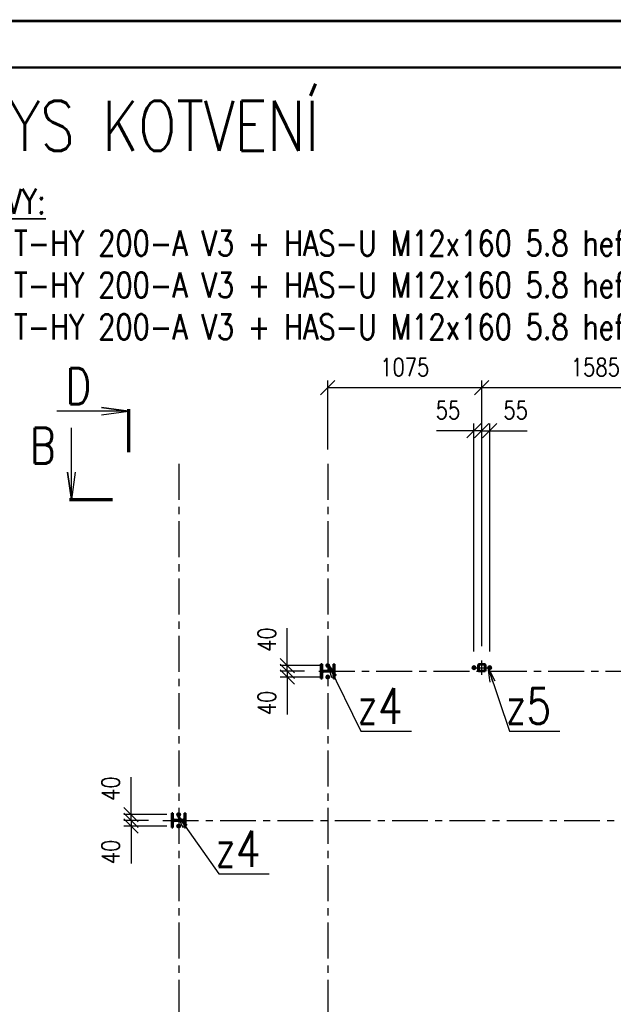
# Paper-space layout 'Layout1' of a CAD drawing. Extents: x -2 to 985, y -36 to 1353.
# Tile 19 of 73: x 90 to 173, y 283 to 420. Entities that reach past the tile are written whole.
import ezdxf
from ezdxf.enums import TextEntityAlignment as Align

# ---------------------------------------------------------------- set-up
doc = ezdxf.new("R2010")
doc.units = 0
for name, pattern in [('ACAD_ISO02W100', [15, 12, -3]), ('ACAD_ISO04W100', [30.5, 24, -3, 0.5, -3]), ('HP_01_CER_B', [8, 5, -1, 1, -1])]:
    doc.linetypes.add(name, pattern=pattern)
doc.layers.get('0').update_dxf_attribs({"linetype": 'CONTINUOUS'})
doc.layers.get('DEFPOINTS').update_dxf_attribs({"color": 132, "linetype": 'CONTINUOUS'})
doc.layers.add('RAMECEK_HP', color=251, linetype='CONTINUOUS')
for name, color, linetype, lineweight in [('SS_KOTVY', 2, 'CONTINUOUS', 35), ('SS_KOTY', 3, 'CONTINUOUS', 25), ('SS_OSY_025', 7, 'HP_01_CER_B', 25), ('SS_PLNA_025', 7, 'CONTINUOUS', 25), ('SS_POPIS_PROFILU', 13, 'CONTINUOUS', 25), ('SS_REZ', 6, 'CONTINUOUS', 70), ('SS_SLOUPKY', 131, 'CONTINUOUS', 50), ('SS_SLOUPY', 143, 'CONTINUOUS', 50), ('SS_SRAFY', 8, 'CONTINUOUS', 18), ('SS_TEXT35', 2, 'CONTINUOUS', 35), ('SS_TEXT7', 6, 'CONTINUOUS', 70)]:
    doc.layers.add(name, color=color, linetype=linetype, lineweight=lineweight)
doc.styles.add('ROMANS', font='romans.shx', dxfattribs={"width": 0.8})
doc.styles.add('romans.shx', font='romans.shx', dxfattribs={"height": 5})
doc.dimstyles.new('A-1_(2.5)_50AS', dxfattribs={"dimtxt": 2.5, "dimasz": 2, "dimexe": 1, "dimexo": 2, "dimgap": 0, "dimtad": 0, "dimdec": 1, "dimlfac": 50, "dimrnd": 1, "dimtxsty": 'ROMANS', "dimblk1": 'OBLIQUE', "dimblk2": 'OBLIQUE', "dimsah": 1, "dimcen": 2, "dimclrd": 256, "dimclre": 256, "dimclrt": 256, "dimadec": 1, "dimazin": 2, "dimtfac": 0.714286, "dimtdec": 1, "dimtmove": 0, "dimatfit": 3, "dimldrblk": 'OPEN', "dimfxl": 1, "dimtvp": 1.142857, "dimtfill": 1, "dimtolj": 1, "dimlwd": -1, "dimlwe": -1, "dimarcsym": 0})
pattern_1 = [(45, (-4334.49958, -565.55967), (-0.0449012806, 0.0449012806), [])]

# ---------------------------------------------------------------- blocks, each defined once
blk = doc.blocks.new('*U6')
at = {"layer": 'RAMECEK_HP', "lineweight": 35, "const_width": 0.35}
for points in [[(0, 420), (0, 0), (743, 0), (743, 420)], [(6.5, 413.5), (6.5, 6.5), (736.5, 6.5), (736.5, 413.5)]]:
    blk.add_lwpolyline(points, close=True, dxfattribs=at)
at = {"layer": 'DEFPOINTS', "style": 'ROMANS', "width": 0.8}
blk.add_attdef('TISK', text='', height=10, dxfattribs=at).set_placement((743, -33), align=Align.RIGHT)
blk = doc.blocks.new('0KRIZ(Z)')
at = {"color": 0, "linetype": 'ByBlock', "ltscale": 0.5}
for p, q in [((-0.5, 0), (0.5, 0)), ((0, -0.5), (0, 0.5)), ((0, 0), (0, 0, 1))]:
    blk.add_line(p, q, dxfattribs=at)
blk = doc.blocks.new('_Oblique')
at = {"color": 0, "linetype": 'ByBlock', "lineweight": -2}
blk.add_line((-0.5, -0.5), (0.5, 0.5), dxfattribs=at)
blk = doc.blocks.new('*D46')
at = {"layer": 'DEFPOINTS', "color": 0, "transparency": 16777216}
for p in [(109.67, 308.44, 0.63), (105.25, 307.64), (112.24, 307.64, 0.65)]:
    blk.add_point(p, dxfattribs=at)
at = {"layer": 'SS_KOTY', "transparency": 16777216}
for p, q in [((107.67, 308.44), (104.25, 308.44)), ((105.25, 308.44), (105.25, 307.64)), ((110.24, 307.64), (104.25, 307.64)), ((105.25, 307.64), (105.25, 302.4))]:
    blk.add_line(p, q, dxfattribs=at)
at = {"layer": 'SS_KOTY', "transparency": 16777216, "xscale": 2, "yscale": 2, "zscale": 2}
for p, rotation in [((105.25, 308.44), 90), ((105.25, 307.64), 270)]:
    blk.add_blockref('_Oblique', p, dxfattribs=dict(at, rotation=rotation))
at = {"layer": 'SS_KOTY', "transparency": 16777216, "insert": (102.4, 304.02), "char_height": 2.5, "attachment_point": 5, "rotation": 90, "style": 'ROMANS', "bg_fill": 3, "box_fill_scale": 1.1, "bg_fill_color": 256, "bg_fill_true_color": 13158600, "bg_fill_transparency": 0}
blk.add_mtext('\\A1;40', dxfattribs=at)
blk = doc.blocks.new('_OPEN')
at = {"color": 0, "linetype": 'ByBlock'}
for p, q in [((-1, 0.167), (0, 0)), ((0, 0), (-1, -0.167)), ((0, 0), (-1, 0))]:
    blk.add_line(p, q, dxfattribs=at)
blk = doc.blocks.new('*D45')
at = {"layer": 'DEFPOINTS', "color": 0, "transparency": 16777216}
for p in [(105.25, 309.24), (112.24, 309.24, 0.65), (109.67, 308.44, 0.63)]:
    blk.add_point(p, dxfattribs=at)
at = {"layer": 'SS_KOTY', "transparency": 16777216}
for p, q in [((105.25, 309.24), (105.25, 314.48)), ((110.24, 309.24), (104.25, 309.24)), ((105.25, 308.44), (105.25, 309.24)), ((107.67, 308.44), (104.25, 308.44))]:
    blk.add_line(p, q, dxfattribs=at)
at = {"layer": 'SS_KOTY', "transparency": 16777216, "xscale": 2, "yscale": 2, "zscale": 2}
for p, rotation in [((105.25, 309.24), 90), ((105.25, 308.44), 270)]:
    blk.add_blockref('_Oblique', p, dxfattribs=dict(at, rotation=rotation))
at = {"layer": 'SS_KOTY', "transparency": 16777216, "insert": (102.4, 312.86), "char_height": 2.5, "attachment_point": 5, "rotation": 90, "style": 'ROMANS', "bg_fill": 3, "box_fill_scale": 1.1, "bg_fill_color": 256, "bg_fill_true_color": 13158600, "bg_fill_transparency": 0}
blk.add_mtext('\\A1;40', dxfattribs=at)
blk = doc.blocks.new('*D48')
at = {"layer": 'DEFPOINTS', "color": 0, "transparency": 16777216}
for p in [(127.05, 328.44), (131.47, 329.24, 0.63), (134.04, 328.44, 0.65)]:
    blk.add_point(p, dxfattribs=at)
at = {"layer": 'SS_KOTY', "transparency": 16777216}
for p, q in [((129.47, 329.24), (126.05, 329.24)), ((132.04, 328.44), (126.05, 328.44)), ((127.05, 329.24), (127.05, 328.44)), ((127.05, 328.44), (127.05, 323.2))]:
    blk.add_line(p, q, dxfattribs=at)
at = {"layer": 'SS_KOTY', "transparency": 16777216, "xscale": 2, "yscale": 2, "zscale": 2}
for p, rotation in [((127.05, 329.24), 90), ((127.05, 328.44), 270)]:
    blk.add_blockref('_Oblique', p, dxfattribs=dict(at, rotation=rotation))
at = {"layer": 'SS_KOTY', "transparency": 16777216, "insert": (124.19, 324.82), "char_height": 2.5, "attachment_point": 5, "rotation": 90, "style": 'ROMANS', "bg_fill": 3, "box_fill_scale": 1.1, "bg_fill_color": 256, "bg_fill_true_color": 13158600, "bg_fill_transparency": 0}
blk.add_mtext('\\A1;40', dxfattribs=at)
blk = doc.blocks.new('*D47')
at = {"layer": 'DEFPOINTS', "color": 0, "transparency": 16777216}
for p in [(127.05, 330.04), (134.04, 330.04, 0.65), (131.47, 329.24, 0.63)]:
    blk.add_point(p, dxfattribs=at)
at = {"layer": 'SS_KOTY', "transparency": 16777216}
for p, q in [((127.05, 330.04), (127.05, 335.28)), ((132.04, 330.04), (126.05, 330.04)), ((127.05, 329.24), (127.05, 330.04)), ((129.47, 329.24), (126.05, 329.24))]:
    blk.add_line(p, q, dxfattribs=at)
at = {"layer": 'SS_KOTY', "transparency": 16777216, "xscale": 2, "yscale": 2, "zscale": 2}
for p, rotation in [((127.05, 330.04), 90), ((127.05, 329.24), 270)]:
    blk.add_blockref('_Oblique', p, dxfattribs=dict(at, rotation=rotation))
at = {"layer": 'SS_KOTY', "transparency": 16777216, "insert": (124.19, 333.66), "char_height": 2.5, "attachment_point": 5, "rotation": 90, "style": 'ROMANS', "bg_fill": 3, "box_fill_scale": 1.1, "bg_fill_color": 256, "bg_fill_true_color": 13158600, "bg_fill_transparency": 0}
blk.add_mtext('\\A1;40', dxfattribs=at)
blk = doc.blocks.new('*D51')
at = {"layer": 'DEFPOINTS', "color": 0, "transparency": 16777216}
for p in [(154.2, 368.82), (185.9, 358.18, 0.8), (154.2, 330.74)]:
    blk.add_point(p, dxfattribs=at)
at = {"layer": 'SS_KOTY', "transparency": 16777216}
for p, q in [((154.2, 332.74), (154.2, 369.82)), ((185.9, 360.18), (185.9, 369.82)), ((185.9, 368.82), (154.2, 368.82))]:
    blk.add_line(p, q, dxfattribs=at)
at = {"layer": 'SS_KOTY', "transparency": 16777216, "xscale": 2, "yscale": 2, "zscale": 2, "rotation": 180}
blk.add_blockref('_Oblique', (154.2, 368.82), dxfattribs=at)
at = {"layer": 'SS_KOTY', "transparency": 16777216, "xscale": 2, "yscale": 2, "zscale": 2}
blk.add_blockref('_Oblique', (185.9, 368.82), dxfattribs=at)
at = {"layer": 'SS_KOTY', "transparency": 16777216, "insert": (170.05, 371.68), "char_height": 2.5, "attachment_point": 5, "style": 'ROMANS', "bg_fill": 3, "box_fill_scale": 1.1, "bg_fill_color": 256, "bg_fill_true_color": 13158600, "bg_fill_transparency": 0}
blk.add_mtext('\\A1;1585', dxfattribs=at)
blk = doc.blocks.new('*D52')
at = {"layer": 'DEFPOINTS', "color": 0, "transparency": 16777216}
for p in [(132.7, 368.82), (132.7, 358.18, 0.8), (154.2, 330.74)]:
    blk.add_point(p, dxfattribs=at)
at = {"layer": 'SS_KOTY', "transparency": 16777216}
for p, q in [((132.7, 360.18), (132.7, 369.82)), ((154.2, 332.74), (154.2, 369.82)), ((154.2, 368.82), (132.7, 368.82))]:
    blk.add_line(p, q, dxfattribs=at)
at = {"layer": 'SS_KOTY', "transparency": 16777216, "xscale": 2, "yscale": 2, "zscale": 2, "rotation": 180}
blk.add_blockref('_Oblique', (132.7, 368.82), dxfattribs=at)
at = {"layer": 'SS_KOTY', "transparency": 16777216, "xscale": 2, "yscale": 2, "zscale": 2}
blk.add_blockref('_Oblique', (154.2, 368.82), dxfattribs=at)
at = {"layer": 'SS_KOTY', "transparency": 16777216, "insert": (143.45, 371.68), "char_height": 2.5, "attachment_point": 5, "style": 'ROMANS', "bg_fill": 3, "box_fill_scale": 1.1, "bg_fill_color": 256, "bg_fill_true_color": 13158600, "bg_fill_transparency": 0}
blk.add_mtext('\\A1;1075', dxfattribs=at)
blk = doc.blocks.new('*D53')
at = {"layer": 'DEFPOINTS', "color": 0, "transparency": 16777216}
for p in [(153.1, 362.82), (153.1, 329.98, 0.7), (154.2, 330.74)]:
    blk.add_point(p, dxfattribs=at)
at = {"layer": 'SS_KOTY', "transparency": 16777216}
for p, q in [((153.1, 362.82), (147.86, 362.82)), ((153.1, 331.98), (153.1, 363.82)), ((154.2, 362.82), (153.1, 362.82)), ((154.2, 332.74), (154.2, 363.82))]:
    blk.add_line(p, q, dxfattribs=at)
at = {"layer": 'SS_KOTY', "transparency": 16777216, "xscale": 2, "yscale": 2, "zscale": 2, "rotation": 180}
blk.add_blockref('_Oblique', (153.1, 362.82), dxfattribs=at)
at = {"layer": 'SS_KOTY', "transparency": 16777216, "xscale": 2, "yscale": 2, "zscale": 2}
blk.add_blockref('_Oblique', (154.2, 362.82), dxfattribs=at)
at = {"layer": 'SS_KOTY', "transparency": 16777216, "insert": (149.48, 365.68), "char_height": 2.5, "attachment_point": 5, "style": 'ROMANS', "bg_fill": 3, "box_fill_scale": 1.1, "bg_fill_color": 256, "bg_fill_true_color": 13158600, "bg_fill_transparency": 0}
blk.add_mtext('\\A1;55', dxfattribs=at)
blk = doc.blocks.new('*D54')
at = {"layer": 'DEFPOINTS', "color": 0, "transparency": 16777216}
for p in [(155.3, 362.82), (154.2, 330.74), (155.3, 329.98, 0.7)]:
    blk.add_point(p, dxfattribs=at)
at = {"layer": 'SS_KOTY', "transparency": 16777216}
for p, q in [((154.2, 332.74), (154.2, 363.82)), ((154.2, 362.82), (155.3, 362.82)), ((155.3, 331.98), (155.3, 363.82)), ((155.3, 362.82), (160.54, 362.82))]:
    blk.add_line(p, q, dxfattribs=at)
at = {"layer": 'SS_KOTY', "transparency": 16777216, "xscale": 2, "yscale": 2, "zscale": 2, "rotation": 180}
blk.add_blockref('_Oblique', (154.2, 362.82), dxfattribs=at)
at = {"layer": 'SS_KOTY', "transparency": 16777216, "xscale": 2, "yscale": 2, "zscale": 2}
blk.add_blockref('_Oblique', (155.3, 362.82), dxfattribs=at)
at = {"layer": 'SS_KOTY', "transparency": 16777216, "insert": (158.92, 365.68), "char_height": 2.5, "attachment_point": 5, "style": 'ROMANS', "bg_fill": 3, "box_fill_scale": 1.1, "bg_fill_color": 256, "bg_fill_true_color": 13158600, "bg_fill_transparency": 0}
blk.add_mtext('\\A1;55', dxfattribs=at)
blk = doc.blocks.new('*U100')
at = {"layer": 'SS_PLNA_025'}
blk.add_lwpolyline([(-5.2, 3.78), (-5.72, 0), (-6.25, 3.78), (-5.72, 0), (-5.72, 10)], dxfattribs=at)
at = {"layer": 'SS_REZ'}
blk.add_line((-5.99, 0), (0, 0), dxfattribs=at)
at = {"layer": 'SS_TEXT7', "style": 'ROMANS', "width": 0.8}
blk.add_attdef('REZv', text='', height=5, dxfattribs=at).set_placement((-9.72, 5), align=Align.CENTER)
blk = doc.blocks.new('*U103')
at = {"layer": 'SS_PLNA_025'}
blk.add_lwpolyline([(-3.78, 5.2), (0, 5.72), (-3.78, 6.25), (0, 5.72), (-10, 5.72)], dxfattribs=at)
at = {"layer": 'SS_REZ'}
blk.add_line((0, 5.99), (0, 0), dxfattribs=at)
at = {"layer": 'SS_TEXT7', "style": 'ROMANS', "width": 0.8}
blk.add_attdef('REZs', text='', height=5, dxfattribs=at).set_placement((-7, 6.72), align=Align.CENTER)

psp = doc.layouts.get("Layout1")

# ---------------------------------------------------------------- linework, layer by layer
at = {"layer": 'SS_OSY_025'}
for p, q in [((111.9004, 358.1769, 0.8), (111.9004, 182.9855, 0.8)), ((132.7004, 358.1769, 0.8), (132.7004, 182.9855, 0.8)), ((131.4699, 329.2403, 0.227), (273.7013, 329.2403, 0.227)), ((109.6708, 308.4403, 0.227), (273.7013, 308.4403, 0.108))]:
    psp.add_line(p, q, dxfattribs=at)
at = {"layer": 'SS_SLOUPKY', "color": 1, "linetype": 'Continuous', "ltscale": 0.25}
psp.add_line((153.8204, 329.2403), (154.5804, 329.2403), dxfattribs=at)

# ---------------------------------------------------------------- block references
at = {"layer": 'RAMECEK_HP'}
psp.add_blockref('*U6', (0, 0), dxfattribs=at)
at = {"layer": 'SS_OSY_025', "xscale": 2, "yscale": 2}
psp.add_blockref('0KRIZ(Z)', (154.2004, 329.7403), dxfattribs=at)
at = {"layer": 'SS_REZ'}
for name, p, values in [('*U103', (104.9014, 359.8103), {'REZs': 'D'}), ('*U100', (102.6414, 353.2354), {'REZv': 'B'})]:
    psp.add_blockref(name, p, dxfattribs=at).add_auto_attribs(values)

# ---------------------------------------------------------------- texts
at = {"layer": 'SS_POPIS_PROFILU', "color": 6, "style": 'romans.shx', "width": 0.8}
psp.add_text('PŮDORYS KOTVENÍ', height=7, dxfattribs=at).set_placement((62.6006, 401.8681))
at = {"layer": 'SS_POPIS_PROFILU', "color": 4, "style": 'romans.shx', "width": 0.8}
for s, p in [('z4', (136.7961, 321.9031)), ('z5', (157.5206, 321.9031)), ('z4', (116.9663, 301.9525))]:
    psp.add_text(s, height=5, dxfattribs=at).set_placement(p)
at = {"layer": 'SS_TEXT35', "insert": (63.4667, 396.5691), "char_height": 3.5, "attachment_point": 1, "style": 'ROMANS'}
psp.add_mtext_dynamic_manual_height_columns('{\\LPOUŽITÉ KOTVY:\\P}z4 - HILTI HIT-HY 200-A V3 + HAS-U M12x160 5.8 hef = min. 100 mm\\Pz5 - HILTI HIT-HY 200-A V3 + HAS-U M12x160 5.8 hef = min. 80 mm\\P\\pxt12;z7 - HILTI HIT-HY 200-A V3 + HAS-U M12x160 5.8 hef = min. 80 mm', width=239.392882, gutter_width=12.5, heights=[0], dxfattribs=at)

# ---------------------------------------------------------------- next in the draw order: dimensions: what is measured, and where the dimension line sits
at = {"layer": 'SS_KOTY'}
dim = psp.add_linear_dim(base=(154.2004, 368.8197), p1=(185.9004, 358.1769, 0.8), p2=(154.2004, 330.7403), dimstyle='A-1_(2.5)_50AS', dxfattribs=at)
dim.commit()
dim.dimension.update_dxf_attribs({"geometry": '*D51', "text_midpoint": (170.0504, 371.6768)})
for base, p1, p2, picture, middle in [((127.0519, 328.4403, -0.4), (131.4699, 329.2403, 0.227), (134.0422, 328.4403, 0.25), '*D48', (124.1948, 324.8213, -0.4)), ((105.2529, 307.6403, -0.4), (109.6708, 308.4403, 0.227), (112.2432, 307.6403, 0.25), '*D46', (102.3957, 304.0213, -0.4))]:
    dim = psp.add_linear_dim(base=base, p1=p1, p2=p2, angle=90, dimstyle='A-1_(2.5)_50AS', dxfattribs=at)
    dim.commit()
    dim.dimension.update_dxf_attribs({"geometry": picture, "text_midpoint": middle})

# ---------------------------------------------------------------- next in the draw order: dimensions: what is measured, and where the dimension line sits
for base, p1, p2, picture, middle in [((127.0519, 330.0403, -0.4), (131.4699, 329.2403, 0.227), (134.0422, 330.0403, 0.25), '*D47', (124.1948, 333.6594, -0.4)), ((105.2529, 309.2403, -0.4), (109.6708, 308.4403, 0.227), (112.2432, 309.2403, 0.25), '*D45', (102.3957, 312.8594, -0.4))]:
    dim = psp.add_linear_dim(base=base, p1=p1, p2=p2, angle=90, dimstyle='A-1_(2.5)_50AS', dxfattribs=at)
    dim.commit()
    dim.dimension.update_dxf_attribs({"geometry": picture, "text_midpoint": middle})

# ---------------------------------------------------------------- next in the draw order: hatches: boundary and pattern name
at = {"layer": 'SS_SRAFY'}
h = psp.add_hatch(dxfattribs=at)
h.set_pattern_fill('ANSI31', color=5, scale=0.02, style=0)
h.set_pattern_definition(pattern_1)
h.paths.add_polyline_path([(111.1004, 309.4403), (110.9404, 309.4403), (110.9404, 307.4403), (111.1004, 307.4403), (111.1004, 308.1503, -0.41421356), (111.3404, 308.3903), (112.4604, 308.3903, -0.41421356), (112.7004, 308.1503), (112.7004, 307.4403), (112.8604, 307.4403), (112.8604, 309.4403), (112.7004, 309.4403), (112.7004, 308.7303, -0.41421356), (112.4604, 308.4903), (111.3404, 308.4903, -0.41421356), (111.1004, 308.7303)], flags=0)

# ---------------------------------------------------------------- next in the draw order: linework, layer by layer
at = {"layer": 'SS_KOTVY', "color": 7, "linetype": 'ACAD_ISO04W100', "ltscale": 0.25}
for p, q in [((132.4604, 330.0403), (132.9404, 330.0403)), ((132.5804, 330.0403), (132.8204, 330.0403)), ((132.7004, 330.0403), (132.7004, 330.0403)), ((132.4604, 328.4403), (132.9404, 328.4403)), ((132.5804, 328.4403), (132.8204, 328.4403)), ((132.7004, 328.6803), (132.7004, 328.2003)), ((132.7004, 328.5603), (132.7004, 328.3203)), ((132.7004, 328.4403), (132.7004, 328.4403)), ((111.6604, 309.2403), (112.1404, 309.2403)), ((111.7804, 309.2403), (112.0204, 309.2403)), ((111.9004, 309.4803), (111.9004, 309.0003)), ((111.9004, 309.3603), (111.9004, 309.1203)), ((111.9004, 309.2403), (111.9004, 309.2403)), ((111.9004, 307.8803), (111.9004, 307.4003)), ((111.6604, 307.6403), (112.1404, 307.6403)), ((111.7804, 307.6403), (112.0204, 307.6403)), ((111.9004, 307.7603), (111.9004, 307.5203)), ((111.9004, 307.6403), (111.9004, 307.6403))]:
    psp.add_line(p, q, dxfattribs=at)
at = {"layer": 'SS_KOTVY', "color": 1, "linetype": 'Continuous', "ltscale": 0.25}
for p, q in [((132.4814, 330.0403), (132.5909, 329.8507)), ((132.5909, 329.8507), (132.8099, 329.8507)), ((132.8099, 329.8507), (132.9194, 330.0403)), ((132.5909, 328.63), (132.4814, 328.4403)), ((132.4814, 328.4403), (132.5909, 328.2507)), ((132.8099, 328.63), (132.5909, 328.63)), ((132.9194, 328.4403), (132.8099, 328.63)), ((132.8099, 328.2507), (132.9194, 328.4403)), ((132.5909, 328.2507), (132.8099, 328.2507)), ((111.7909, 309.43), (111.6814, 309.2403)), ((111.6814, 309.2403), (111.7909, 309.0507)), ((112.0099, 309.43), (111.7909, 309.43)), ((112.1194, 309.2403), (112.0099, 309.43)), ((112.0099, 309.0507), (112.1194, 309.2403)), ((111.7909, 307.83), (111.6814, 307.6403)), ((111.7909, 309.0507), (112.0099, 309.0507)), ((112.0099, 307.83), (111.7909, 307.83)), ((112.1194, 307.6403), (112.0099, 307.83)), ((111.6814, 307.6403), (111.7909, 307.4507)), ((111.7909, 307.4507), (112.0099, 307.4507)), ((112.0099, 307.4507), (112.1194, 307.6403))]:
    psp.add_line(p, q, dxfattribs=at)
for centre, radius in [((132.7004, 328.4403), 0.24), ((132.7004, 328.4403), 0.12), ((111.9004, 309.2403), 0.24), ((111.9004, 309.2403), 0.12), ((111.9004, 307.6403), 0.24), ((111.9004, 307.6403), 0.12)]:
    psp.add_circle(centre, radius, dxfattribs=at)
at = {"layer": 'SS_POPIS_PROFILU', "color": 0, "linetype": 'ByBlock'}
for p, q in [((112.5417, 307.3905), (111.6616, 309.2171)), ((111.6616, 309.2171), (113.0865, 307.7747)), ((111.6616, 309.2171), (112.8141, 307.5826))]:
    psp.add_line(p, q, dxfattribs=at)
at = {"layer": 'SS_POPIS_PROFILU', "color": 13}
psp.add_lwpolyline([(111.6616, 309.2171), (117.4893, 300.9525), (124.5369, 300.9525)], dxfattribs=at)
at = {"layer": 'SS_SLOUPY', "color": 1, "linetype": 'Continuous', "ltscale": 0.25}
for p, q in [((131.9004, 328.2403), (131.9004, 328.9503)), ((133.2604, 329.2903), (132.1404, 329.2903)), ((132.1404, 329.1903), (133.2604, 329.1903)), ((133.5004, 328.9503), (133.5004, 328.2403)), ((131.7404, 328.2403), (131.9004, 328.2403)), ((133.5004, 328.2403), (133.6604, 328.2403)), ((111.1004, 309.4403), (110.9404, 309.4403)), ((110.9404, 309.4403), (110.9404, 307.4403)), ((111.1004, 308.7303), (111.1004, 309.4403)), ((112.8604, 309.4403), (112.7004, 309.4403)), ((112.7004, 309.4403), (112.7004, 308.7303)), ((112.8604, 307.4403), (112.8604, 309.4403)), ((111.1004, 307.4403), (111.1004, 308.1503)), ((112.4604, 308.4903), (111.3404, 308.4903)), ((111.3404, 308.3903), (112.4604, 308.3903)), ((112.7004, 308.1503), (112.7004, 307.4403)), ((110.9404, 307.4403), (111.1004, 307.4403)), ((112.7004, 307.4403), (112.8604, 307.4403))]:
    psp.add_line(p, q, dxfattribs=at)
at = {"layer": 'SS_SLOUPY', "color": 7, "linetype": 'ACAD_ISO04W100', "ltscale": 0.25}
for p, q in [((132.7004, 329.2403), (132.7004, 329.2403)), ((111.9004, 308.4403), (111.9004, 308.4403))]:
    psp.add_line(p, q, dxfattribs=at)
at = {"layer": 'SS_SLOUPY', "color": 3, "linetype": 'ACAD_ISO02W100', "ltscale": 0.25}
for centre in [(132.7004, 328.4403), (111.9004, 309.2403), (111.9004, 307.6403)]:
    psp.add_circle(centre, 0.14, dxfattribs=at)
at = {"layer": 'SS_SLOUPY', "color": 1, "linetype": 'Continuous', "ltscale": 0.25, "extrusion": (2.36848e-15, 9.81055e-16, -1)}
for centre in [(-132.1404, 329.5303), (-111.3404, 308.7303)]:
    psp.add_arc(centre, 0.24, 270, 0, dxfattribs=at)
at = {"layer": 'SS_SLOUPY', "color": 1, "linetype": 'Continuous', "ltscale": 0.25, "extrusion": (2.36848e-15, -9.81055e-16, -1)}
for centre in [(-132.1404, 328.9503), (-111.3404, 308.1503)]:
    psp.add_arc(centre, 0.24, 0, 90, dxfattribs=at)
at = {"layer": 'SS_SLOUPY', "color": 1, "linetype": 'Continuous', "ltscale": 0.25, "extrusion": (-9.81055e-16, 2.36848e-15, -1)}
for centre in [(-133.2604, 329.5303), (-112.4604, 308.7303)]:
    psp.add_arc(centre, 0.24, 180, 270, dxfattribs=at)
at = {"layer": 'SS_SLOUPY', "color": 1, "linetype": 'Continuous', "ltscale": 0.25, "extrusion": (-9.81055e-16, -2.36848e-15, -1)}
for centre in [(-133.2604, 328.9503), (-112.4604, 308.1503)]:
    psp.add_arc(centre, 0.24, 90, 180, dxfattribs=at)

# ---------------------------------------------------------------- next in the draw order: dimensions: what is measured, and where the dimension line sits
at = {"layer": 'SS_KOTY'}
dim = psp.add_linear_dim(base=(132.7004, 368.8197), p1=(154.2004, 330.7403), p2=(132.7004, 358.1769, 0.8), dimstyle='A-1_(2.5)_50AS', override={"dimtmove": 1}, dxfattribs=at)
dim.commit()
dim.dimension.update_dxf_attribs({"geometry": '*D52', "text_midpoint": (143.4504, 371.6768)})

# ---------------------------------------------------------------- next in the draw order: hatches: boundary and pattern name
at = {"layer": 'SS_SRAFY'}
h = psp.add_hatch(dxfattribs=at)
h.set_pattern_fill('ANSI31', color=5, scale=0.02, style=0)
h.set_pattern_definition(pattern_1)
h.paths.add_polyline_path([(131.9004, 330.2403), (131.7404, 330.2403), (131.7404, 328.2403), (131.9004, 328.2403), (131.9004, 328.9503, -0.41421356), (132.1404, 329.1903), (133.2604, 329.1903, -0.41421356), (133.5004, 328.9503), (133.5004, 328.2403), (133.6604, 328.2403), (133.6604, 330.2403), (133.5004, 330.2403), (133.5004, 329.5303, -0.41421356), (133.2604, 329.2903), (132.1404, 329.2903, -0.41421356), (131.9004, 329.5303)], flags=0)

# ---------------------------------------------------------------- next in the draw order: linework, layer by layer
at = {"layer": 'SS_KOTVY', "color": 1, "linetype": 'Continuous', "ltscale": 0.25}
for p, q in [((132.5909, 330.23), (132.4814, 330.0403)), ((132.8099, 330.23), (132.5909, 330.23)), ((132.9194, 330.0403), (132.8099, 330.23))]:
    psp.add_line(p, q, dxfattribs=at)
at = {"layer": 'SS_KOTVY', "color": 7, "linetype": 'ACAD_ISO04W100', "ltscale": 0.25}
for p, q in [((132.7004, 330.2803), (132.7004, 329.8003)), ((132.7004, 330.1603), (132.7004, 329.9203))]:
    psp.add_line(p, q, dxfattribs=at)
at = {"layer": 'SS_KOTVY', "color": 1, "linetype": 'Continuous', "ltscale": 0.25}
for radius in [0.24, 0.12]:
    psp.add_circle((132.7004, 330.0403), radius, dxfattribs=at)
at = {"layer": 'SS_POPIS_PROFILU', "color": 0, "linetype": 'ByBlock'}
for p, q in [((133.2851, 328.3389), (132.7004, 330.2803)), ((132.7004, 330.2803), (133.8831, 328.6334)), ((132.7004, 330.2803), (133.5841, 328.4862))]:
    psp.add_line(p, q, dxfattribs=at)
at = {"layer": 'SS_POPIS_PROFILU', "color": 13}
psp.add_lwpolyline([(132.7004, 330.2803), (137.3191, 320.9031), (144.3667, 320.9031)], dxfattribs=at)
at = {"layer": 'SS_SLOUPY', "color": 1, "linetype": 'Continuous', "ltscale": 0.25}
for p, q in [((131.9004, 330.2403), (131.7404, 330.2403)), ((131.7404, 330.2403), (131.7404, 328.2403)), ((131.9004, 329.5303), (131.9004, 330.2403)), ((133.6604, 330.2403), (133.5004, 330.2403)), ((133.5004, 330.2403), (133.5004, 329.5303)), ((133.6604, 328.2403), (133.6604, 330.2403))]:
    psp.add_line(p, q, dxfattribs=at)
at = {"layer": 'SS_SLOUPY', "color": 3, "linetype": 'ACAD_ISO02W100', "ltscale": 0.25}
psp.add_circle((132.7004, 330.0403), 0.14, dxfattribs=at)

# ---------------------------------------------------------------- next in the draw order: dimensions: what is measured, and where the dimension line sits
at = {"layer": 'SS_KOTY'}
dim = psp.add_linear_dim(base=(153.1004, 362.8197), p1=(154.2004, 330.7403), p2=(153.1004, 329.9803, 0.7), dimstyle='A-1_(2.5)_50AS', dxfattribs=at)
dim.commit()
dim.dimension.update_dxf_attribs({"geometry": '*D53', "text_midpoint": (149.4814, 365.6768)})

# ---------------------------------------------------------------- next in the draw order: dimensions: what is measured, and where the dimension line sits
dim = psp.add_linear_dim(base=(155.3004, 362.8197), p1=(154.2004, 330.7403), p2=(155.3004, 329.9803, 0.7), dimstyle='A-1_(2.5)_50AS', dxfattribs=at)
dim.commit()
dim.dimension.update_dxf_attribs({"geometry": '*D54', "text_midpoint": (158.9195, 365.6768)})

# ---------------------------------------------------------------- next in the draw order: hatches: boundary and pattern name
at = {"layer": 'SS_SRAFY'}
h = psp.add_hatch(dxfattribs=at)
h.set_pattern_fill('ANSI31', color=5, scale=0.02, style=0)
h.set_pattern_definition(pattern_1)
h.paths.add_polyline_path([(154.5804, 330.2403), (153.8204, 330.2403, 0.41421356), (153.7004, 330.1203), (153.7004, 329.3603, 0.41421356), (153.8204, 329.2403), (154.5804, 329.2403, 0.41421356), (154.7004, 329.3603), (154.7004, 330.1203, 0.41421356)], flags=0)
h.paths.add_polyline_path([(154.6404, 330.1203), (154.6404, 329.3603, -0.41421356), (154.5804, 329.3003), (153.8204, 329.3003, -0.41421356), (153.7604, 329.3603), (153.7604, 330.1203, -0.41421356), (153.8204, 330.1803), (154.5804, 330.1803, -0.41421356)], flags=0)

# ---------------------------------------------------------------- next in the draw order: linework, layer by layer
at = {"layer": 'SS_KOTVY', "color": 1, "linetype": 'Continuous', "ltscale": 0.25}
for p, q in [((152.9909, 329.93), (152.8814, 329.7403)), ((153.2099, 329.93), (152.9909, 329.93)), ((153.3194, 329.7403), (153.2099, 329.93)), ((155.1909, 329.93), (155.0814, 329.7403)), ((155.4099, 329.93), (155.1909, 329.93)), ((155.5194, 329.7403), (155.4099, 329.93)), ((152.8814, 329.7403), (152.9909, 329.5507)), ((152.9909, 329.5507), (153.2099, 329.5507)), ((153.2099, 329.5507), (153.3194, 329.7403)), ((155.0814, 329.7403), (155.1909, 329.5507)), ((155.1909, 329.5507), (155.4099, 329.5507)), ((155.4099, 329.5507), (155.5194, 329.7403))]:
    psp.add_line(p, q, dxfattribs=at)
at = {"layer": 'SS_KOTVY', "color": 7, "linetype": 'ACAD_ISO04W100', "ltscale": 0.25}
for p, q in [((153.1004, 329.9803), (153.1004, 329.5003)), ((153.1004, 329.8603), (153.1004, 329.6203)), ((155.3004, 329.9803), (155.3004, 329.5003)), ((155.3004, 329.8603), (155.3004, 329.6203)), ((152.8604, 329.7403), (153.3404, 329.7403)), ((152.9804, 329.7403), (153.2204, 329.7403)), ((153.1004, 329.7403), (153.1004, 329.7403)), ((155.0604, 329.7403), (155.5404, 329.7403)), ((155.1804, 329.7403), (155.4204, 329.7403)), ((155.3004, 329.7403), (155.3004, 329.7403))]:
    psp.add_line(p, q, dxfattribs=at)
at = {"layer": 'SS_KOTVY', "color": 1, "linetype": 'Continuous', "ltscale": 0.25}
for centre, radius in [((153.1004, 329.7403), 0.24), ((153.1004, 329.7403), 0.12), ((155.3004, 329.7403), 0.24), ((155.3004, 329.7403), 0.12)]:
    psp.add_circle(centre, radius, dxfattribs=at)
at = {"layer": 'SS_POPIS_PROFILU', "color": 0, "linetype": 'ByBlock'}
for p, q in [((155.3868, 327.7154), (155.0616, 329.7168)), ((155.0616, 329.7168), (156.0183, 327.9291)), ((155.0616, 329.7168), (155.7026, 327.8223))]:
    psp.add_line(p, q, dxfattribs=at)
at = {"layer": 'SS_POPIS_PROFILU', "color": 13}
psp.add_lwpolyline([(155.0616, 329.7168), (158.0436, 320.9031), (165.0912, 320.9031)], dxfattribs=at)
at = {"layer": 'SS_SLOUPKY', "color": 1, "linetype": 'Continuous', "ltscale": 0.25}
for p, q in [((153.7004, 330.1203), (153.7004, 329.3603)), ((153.7604, 329.3603), (153.7604, 330.1203)), ((154.5804, 330.2403), (153.8204, 330.2403)), ((153.8204, 330.1803), (154.5804, 330.1803)), ((154.6404, 330.1203), (154.6404, 329.3603)), ((154.7004, 329.3603), (154.7004, 330.1203)), ((154.5804, 329.3003), (153.8204, 329.3003))]:
    psp.add_line(p, q, dxfattribs=at)
at = {"layer": 'SS_SLOUPKY', "color": 7, "linetype": 'ACAD_ISO04W100', "ltscale": 0.25}
psp.add_line((154.2004, 329.7403), (154.2004, 329.7403), dxfattribs=at)
at = {"layer": 'SS_SLOUPKY', "color": 3, "linetype": 'ACAD_ISO02W100', "ltscale": 0.25}
for centre in [(153.1004, 329.7403), (155.3004, 329.7403)]:
    psp.add_circle(centre, 0.14, dxfattribs=at)
at = {"layer": 'SS_SLOUPKY', "color": 1, "linetype": 'Continuous', "ltscale": 0.25}
for centre, start, end in [((153.8204, 330.1203), 90, 180), ((154.5804, 330.1203), 0, 90), ((153.8204, 329.3603), 180, 270), ((154.5804, 329.3603), 270, 0)]:
    psp.add_arc(centre, 0.12, start, end, dxfattribs=at)
at = {"layer": 'SS_SLOUPKY', "color": 1, "linetype": 'Continuous', "ltscale": 0.25, "extrusion": (0, 0, -1)}
for centre, start, end in [((-153.8204, 330.1203), 0, 90), ((-154.5804, 330.1203), 90, 180), ((-153.8204, 329.3603), 270, 0), ((-154.5804, 329.3603), 180, 270)]:
    psp.add_arc(centre, 0.06, start, end, dxfattribs=at)

doc.saveas('drawing.dxf')
